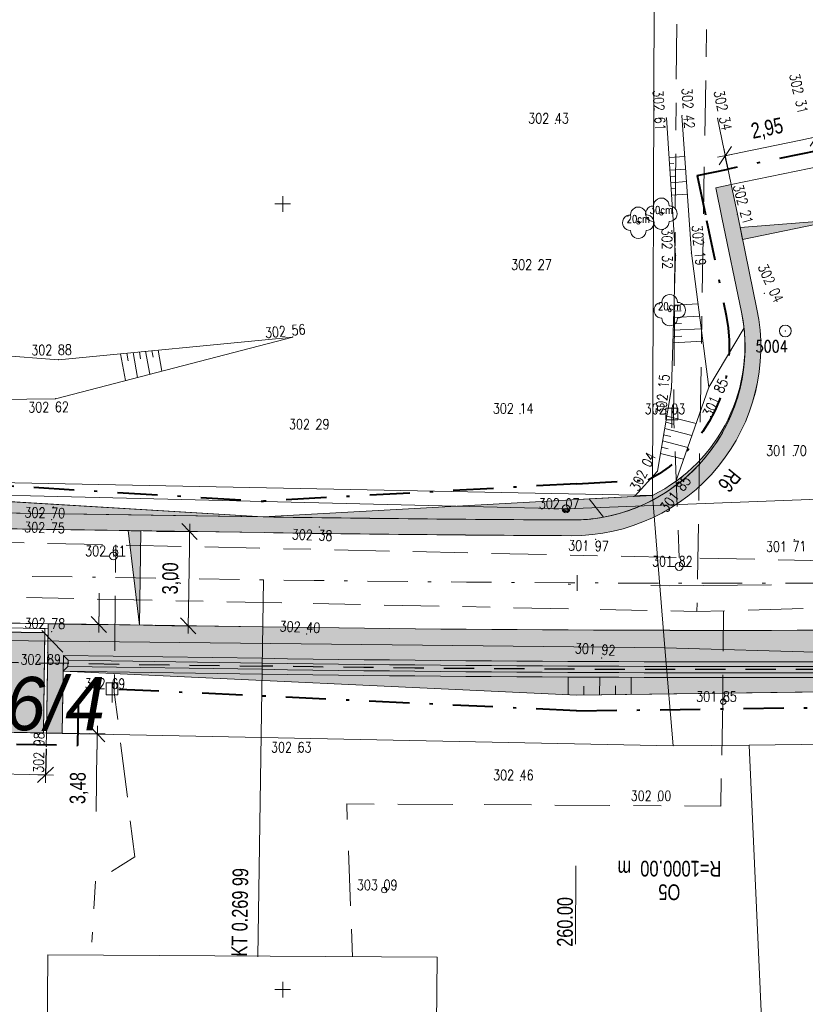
# Model space of a CAD drawing. Header units: metres. Extents: x -457068 to -456753, y -1111244 to -1111169.
# Tile 16 of 19: x -456858 to -456833, y -1111225 to -1111194. Entities that reach past the tile are written whole.
import ezdxf
from ezdxf.enums import TextEntityAlignment as Align

# ---------------------------------------------------------------- set-up
doc = ezdxf.new("R2010")
doc.units = ezdxf.units.M
doc.header["$MEASUREMENT"] = 0
for name, pattern in [('6.1622', [40, 3.5, -3, 7, -3, 3.5, 3.5, -3, 7, -3, 3.5]), ('6.2322', [40, 3.5, -3, 7, -4, 6, -3, 7, -3, 3.5]), ('DGN Style 2', [6.398437, 3.839062, -2.559375]), ('DGN Style 4', [10.243898, 5.11875, -2.559375, 0.006398, -2.559375])]:
    doc.linetypes.add(name, pattern=pattern)
doc.layers.get('0').update_dxf_attribs({"lineweight": 13})
for name, color, linetype, lineweight in [('BARVY_KOMUNIKACE', 254, 'Continuous', 0), ('BARVY_KRAJNICE', 101, 'Continuous', 0), ('BARVY_NASYP', 71, 'Continuous', 0), ('BARVY_OPRAVA_DLAZBA', 51, 'Continuous', 0), ('BARVY_VSAK', 9, 'Continuous', 0), ('BARVY_ZAREZ', 31, 'Continuous', 0), ('GEODETICKE_BODY', 2, 'Continuous', 13), ('geom_popis_oblouku', 1, 'DGN Style 2', 0), ('Hranice parcel', 9, 'Continuous', 13), ('HRANICE STAVENISTE', 136, 'DGN Style 4', 40), ('HRANY NAVRH', 1, 'Continuous', 13), ('HRANY_NASYP', 96, 'Continuous', 13), ('HRANY_ZAREZ', 30, 'Continuous', 13), ('HRANY_ZELEN', 96, 'Continuous', 13), ('IS_CEZ_NN_NADZ', 1, 'Continuous', 0), ('IS_SMVAK_KANAL_SPL_TRASA', 32, '6.2322', 0), ('IS_SMVAK_VODA_TRASA', 5, '6.1622', 0), ('KOMUNIKACE', 7, 'Continuous', 13), ('KOMUNIKACE_CHODNIK', 7, 'Continuous', 13), ('KOTY', 1, 'Continuous', 13), ('KRAJNICE', 1, 'Continuous', 13), ('KULTURA', 3, 'Continuous', 13), ('ODV_ZLAB', 1, 'Continuous', 30), ('OSA', 1, 'DGN Style 4', 13), ('Parcelní čísla', 9, 'Continuous', 13), ('POLOMERY', 1, 'Continuous', 13), ('POPIS OBLOUKU', 1, 'Continuous', 13), ('PRIPOJKY ZLABU', 1, 'DGN Style 2', 30), ('SIT', 5, 'Continuous', 13), ('SITE_ELEKTRIKA', 7, 'Continuous', 13), ('SITE_KANALIZACE', 7, 'Continuous', 13), ('SITE_VODOVOD', 7, 'Continuous', 13), ('SKLONOVNIK', 1, 'Continuous', 0), ('SKRYTE_BODY', 7, 'Continuous', 0), ('SRAFY', 7, 'Continuous', 0), ('SRAFY ZAREZ', 30, 'Continuous', 13), ('STANIČENÍ', 1, 'Continuous', 13), ('TEREN', 7, 'Continuous', 13), ('TEXTY_KULTURA', 3, 'Continuous', 13), ('VSAKOVACI_RYHA_POTRUBI', 32, 'DGN Style 2', 30), ('VYSKY', 34, 'Continuous', 0)]:
    doc.layers.add(name, color=color, linetype=linetype, lineweight=lineweight)
doc.styles.add('ARIAL', font='arial.ttf')
doc.styles.add('ROMANS', font='romans.shx')
doc.styles.add('Style-Arial', font='arial.ttf')
doc.styles.add('Style-cs_Italics', font='cs_Italics.shx')
doc.styles.add('Style-Times New Roman', font='times.ttf')
doc.dimstyles.new('1 500', dxfattribs={"dimtxt": 1, "dimasz": 1, "dimexe": 0, "dimexo": 1, "dimgap": 0.5, "dimtad": 1, "dimzin": 0, "dimtxsty": 'Style-Times New Roman', "dimblk": 'KONCOVA ZNACKA KOTY_1.0', "dimcen": 0, "dimazin": 3, "dimtfac": 1, "dimtdec": 0, "dimtofl": 0, "dimtmove": 0, "dimatfit": 1, "dimldrblk": 'KONCOVA ZNACKA KOTY_1.0', "dimfxl": 0, "dimtolj": 1, "dimtzin": 0, "dimarcsym": 0})

# ---------------------------------------------------------------- blocks, each defined once
blk = doc.blocks.new('SIT')
at = {"color": 0, "linetype": 'ByBlock', "lineweight": -2}
for p, q in [((-1, 0), (1, 0)), ((0, 1), (0, -1))]:
    blk.add_line(p, q, dxfattribs=at)
blk = doc.blocks.new('SAV')
at = {"color": 0, "linetype": 'ByBlock', "lineweight": -2}
for p, q in [((-0.75, 0.75), (-0.75, -0.75)), ((-0.75, 0.75), (0.75, 0.75)), ((0, 0.75), (0, -1.75)), ((0.75, 0.75), (0.75, -0.75)), ((-0.75, -0.75), (0.75, -0.75))]:
    blk.add_line(p, q, dxfattribs=at)
blk = doc.blocks.new('SOUP_V')
at = {"color": 0, "linetype": 'ByBlock', "lineweight": -2}
for p, q in [((-0.5, 0), (-1.5, 0)), ((0.5, 0), (1.5, 0))]:
    blk.add_line(p, q, dxfattribs=at)
blk.add_circle((0, 0), 0.5, dxfattribs=at)
blk.add_point((0, 0), dxfattribs=at)
blk = doc.blocks.new('SAK_PRIP')
at = {"color": 0, "linetype": 'ByBlock', "lineweight": -2}
blk.add_circle((0, 0), 0.35, dxfattribs=at)
blk = doc.blocks.new('STROM_LI')
at = {"color": 0, "linetype": 'ByBlock', "lineweight": -2}
blk.add_circle((0, 0), 0.2, dxfattribs=at)
for centre, start, end in [((0.000019, 1.000148), 359.995762, 180.004238), ((-1, 0.000074), 89.998883, 270.001117), ((-1, 0.000074), 359.995762, 0.004238), ((1.000039, 0.000074), 179.995762, 180.004238), ((1.000039, 0.000074), 269.998883, 90.001117), ((0.000019, -1), 179.995762, 0.004238)]:
    blk.add_arc(centre, 1, start, end, dxfattribs=at)
blk = doc.blocks.new('PB')
at = {"color": 0, "linetype": 'ByBlock', "lineweight": -2}
blk.add_circle((0, 0), 0.75, dxfattribs=at)
blk.add_point((0, 0), dxfattribs=at)
blk = doc.blocks.new('SLOUPB')
at = {"color": 0, "linetype": 'ByBlock', "lineweight": -2}
blk.add_line((-0.5, 0), (0.5, 0), dxfattribs=at)
blk.add_circle((0, 0), 0.5, dxfattribs=at)
for radius in [0.35, 0.2]:
    blk.add_arc((0, 0), radius, 180, 0, dxfattribs=at)
blk = doc.blocks.new('KONCOVA ZNACKA KOTY_1.0')
blk.add_line((0, 0), (-1, 0))
at = {"layer": 'KOTY'}
for p, q in [((-0.5, -0.5), (0.5, 0.5)), ((-0.5, 0), (0.5, 0)), ((0, -0.5), (0, 0.5))]:
    blk.add_line(p, q, dxfattribs=at)
blk = doc.blocks.new('*D26')
at = {"layer": 'Defpoints', "color": 0, "linetype": 'Continuous', "lineweight": 0}
for p in [(-456833.026, -1111197.869), (-456832.838, -1111198.786), (-456835.73, -1111199.381)]:
    blk.add_point(p, dxfattribs=at)
at = {"layer": 'KOTY', "color": 0, "linetype": 'ByBlock', "lineweight": -2}
for p, q in [((-456832.938, -1111198.296), (-456833.026, -1111197.869)), ((-456835.831, -1111198.892), (-456835.919, -1111198.465))]:
    blk.add_line(p, q, dxfattribs=at)
at = {"layer": 'KOTY', "color": 0, "linetype": 'Continuous'}
blk.add_line((-456835.429, -1111198.364), (-456833.516, -1111197.97), dxfattribs=at)
at = {"layer": 'KOTY', "color": 0, "linetype": 'Continuous', "xscale": 0.5, "yscale": 0.5, "zscale": 0.5}
for p, rotation in [((-456833.026, -1111197.869), 11.6378687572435), ((-456835.919, -1111198.465), 191.6378687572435)]:
    blk.add_blockref('KONCOVA ZNACKA KOTY_1.0', p, dxfattribs=dict(at, rotation=rotation))
at = {"layer": 'KOTY', "color": 7, "linetype": 'Continuous', "insert": (-456834.584, -1111197.628), "char_height": 0.5, "attachment_point": 5, "rotation": 11.6379, "style": 'ARIAL'}
blk.add_mtext('\\A1;\\H1x;\\W0.75;2,95', dxfattribs=at)
blk = doc.blocks.new('*D28')
at = {"layer": 'Defpoints', "color": 0, "linetype": 'Continuous', "lineweight": 0}
for p in [(-456854.512, -1111210.402), (-456852.963, -1111210.425), (-456854.557, -1111213.402)]:
    blk.add_point(p, dxfattribs=at)
at = {"layer": 'KOTY', "color": 0, "linetype": 'ByBlock', "lineweight": -2}
for p, q in [((-456854.012, -1111210.41), (-456852.963, -1111210.425)), ((-456854.057, -1111213.409), (-456853.007, -1111213.425))]:
    blk.add_line(p, q, dxfattribs=at)
at = {"layer": 'KOTY', "color": 0, "linetype": 'Continuous'}
blk.add_line((-456853, -1111212.925), (-456852.97, -1111210.925), dxfattribs=at)
at = {"layer": 'KOTY', "color": 0, "linetype": 'Continuous', "xscale": 0.5, "yscale": 0.5, "zscale": 0.5}
for p, rotation in [((-456852.963, -1111210.425), 89.14704963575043), ((-456853.007, -1111213.425), 269.1470496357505)]:
    blk.add_blockref('KONCOVA ZNACKA KOTY_1.0', p, dxfattribs=dict(at, rotation=rotation))
at = {"layer": 'KOTY', "color": 7, "linetype": 'Continuous', "insert": (-456853.535, -1111211.917), "char_height": 0.5, "attachment_point": 5, "rotation": 89.147, "style": 'ARIAL'}
blk.add_mtext('\\A1;\\H1x;\\W0.75;3,00', dxfattribs=at)
blk = doc.blocks.new('*D30')
at = {"layer": 'Defpoints', "color": 0, "linetype": 'Continuous', "lineweight": 0}
for p in [(-456864.465, -1111216.693), (-456857.516, -1111216.837), (-456857.543, -1111218.171)]:
    blk.add_point(p, dxfattribs=at)
at = {"layer": 'KOTY', "color": 0, "linetype": 'ByBlock', "lineweight": -2}
for p, q in [((-456864.475, -1111217.193), (-456864.492, -1111218.027)), ((-456857.526, -1111217.337), (-456857.543, -1111218.171))]:
    blk.add_line(p, q, dxfattribs=at)
at = {"layer": 'KOTY', "color": 0, "linetype": 'Continuous'}
blk.add_line((-456863.992, -1111218.037), (-456858.043, -1111218.161), dxfattribs=at)
at = {"layer": 'KOTY', "color": 0, "linetype": 'Continuous', "xscale": 0.5, "yscale": 0.5, "zscale": 0.5}
for p, rotation in [((-456864.492, -1111218.027), 178.8124703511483), ((-456857.543, -1111218.171), 358.8124703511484)]:
    blk.add_blockref('KONCOVA ZNACKA KOTY_1.0', p, dxfattribs=dict(at, rotation=rotation))
at = {"layer": 'KOTY', "color": 7, "linetype": 'Continuous', "insert": (-456861.006, -1111217.549), "char_height": 0.5, "attachment_point": 5, "rotation": 358.8125, "style": 'ARIAL'}
blk.add_mtext('\\A1;\\H1x;\\W0.75;6,95', dxfattribs=at)
blk = doc.blocks.new('*D32')
at = {"layer": 'Defpoints', "color": 0, "linetype": 'Continuous', "lineweight": 0}
for p in [(-456857.464, -1111213.359), (-456855.85, -1111213.383), (-456857.516, -1111216.837)]:
    blk.add_point(p, dxfattribs=at)
at = {"layer": 'KOTY', "color": 0, "linetype": 'Continuous'}
for p, q in [((-456855.842, -1111212.883), (-456855.835, -1111212.383)), ((-456855.909, -1111217.361), (-456855.938, -1111219.335))]:
    blk.add_line(p, q, dxfattribs=at)
at = {"layer": 'KOTY', "color": 0, "linetype": 'ByBlock', "lineweight": -2}
for p, q in [((-456856.964, -1111213.366), (-456855.85, -1111213.383)), ((-456857.016, -1111216.844), (-456855.901, -1111216.861))]:
    blk.add_line(p, q, dxfattribs=at)
at = {"layer": 'KOTY', "color": 0, "linetype": 'Continuous', "xscale": 0.5, "yscale": 0.5, "zscale": 0.5}
for p, rotation in [((-456855.85, -1111213.383), 269.147049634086), ((-456855.901, -1111216.861), 89.14704963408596)]:
    blk.add_blockref('KONCOVA ZNACKA KOTY_1.0', p, dxfattribs=dict(at, rotation=rotation))
at = {"layer": 'KOTY', "color": 7, "linetype": 'Continuous', "insert": (-456856.478, -1111218.59), "char_height": 0.5, "attachment_point": 5, "rotation": 89.147, "style": 'ARIAL'}
blk.add_mtext('\\A1;\\H1x;\\W0.75;3,48', dxfattribs=at)

msp = doc.modelspace()

# ---------------------------------------------------------------- hatches: boundary and pattern name
at = {"layer": 'BARVY_KRAJNICE', "ltscale": 0.25, "extrusion": (0, 0, -1)}
msp.add_hatch(color=256, dxfattribs=at).paths.add_polyline_path([(456935.554, -1111208.696, 0.293892), (456937.807, -1111207.198), (456938.19, -1111207.19), (456938.395, -1111207.186), (456938.151, -1111207.632, -0.270469), (456935.562, -1111209.196), (456935.562, -1111209.196), (456850.594, -1111210.461, -0.002447), (456840.82, -1111210.558, -0.4766), (456834.913, -1111203.348), (456835.535, -1111200.327), (456835.73, -1111199.381), (456836.219, -1111199.482), (456836.025, -1111200.428), (456835.402, -1111203.449, 0.000002), (456835.402, -1111203.449, 0.476598), (456840.817, -1111210.058, 0.002447), (456850.586, -1111209.961), (456850.618, -1111209.96)])
at = {"layer": 'BARVY_KRAJNICE', "ltscale": 0.25}
for points in [[(-456838.24, -1111209.28), (-456840.615, -1111209.402), (-456850.618, -1111209.96), (-456850.586, -1111209.961, 0.002447), (-456840.817, -1111210.058, 0.476598), (-456835.403, -1111203.449, -0.340292)], [(-456838.24, -1111209.28), (-456840.615, -1111209.402), (-456850.618, -1111209.96), (-456850.586, -1111209.961, 0.002447), (-456840.817, -1111210.058, 0.476598), (-456835.403, -1111203.449, -0.340292)], [(-456839.795, -1111209.968, 0.420452), (-456835.403, -1111203.449, -0.340292), (-456838.24, -1111209.28), (-456840.249, -1111209.384)], [(-456850.586, -1111209.961, 0.002447), (-456840.817, -1111210.058, 0.046773), (-456839.795, -1111209.968), (-456840.249, -1111209.384), (-456840.615, -1111209.402), (-456850.618, -1111209.96)], [(-456850.653, -1111214.46, 0.006468), (-456824.719, -1111214.511), (-456819.406, -1111214.452, 0.011999), (-456817.02, -1111214.369), (-456815.133, -1111214.258), (-456814.39, -1111213.897, -0.236738), (-456808.346, -1111216.846), (-456808.325, -1111216.874), (-456807.702, -1111216.866), (-456807.948, -1111216.543, 0.236738), (-456814.395, -1111213.397), (-456824.73, -1111213.511, -0.006468), (-456850.638, -1111213.46), (-456857.464, -1111213.359), (-456857.466, -1111213.509), (-456857.516, -1111216.837), (-456857.016, -1111216.847), (-456856.986, -1111214.866), (-456856.979, -1111214.366)]]:
    msp.add_hatch(color=256, dxfattribs=at).paths.add_polyline_path(points)
at = {"layer": 'BARVY_NASYP', "ltscale": 0.25}
msp.add_hatch(color=256, dxfattribs=at).paths.add_polyline_path([(-456937.807, -1111207.198, 0.293892), (-456935.554, -1111208.696), (-456850.618, -1111209.96), (-456860.59, -1111209.358), (-456880.586, -1111208.995), (-456887.587, -1111208.973), (-456900.583, -1111208.602), (-456935.548, -1111208.297, -0.225627)])
at = {"layer": 'BARVY_OPRAVA_DLAZBA', "ltscale": 0.25}
msp.add_hatch(color=256, dxfattribs=at).paths.add_polyline_path([(-456857.616, -1111216.835), (-456864.365, -1111216.695), (-456864.318, -1111213.542), (-456857.568, -1111213.642)])
at = {"layer": 'BARVY_VSAK', "ltscale": 0.25}
msp.add_hatch(color=256, dxfattribs=at).paths.add_polyline_path([(-456856.986, -1111214.866), (-456856.979, -1111214.366), (-456856.831, -1111214.518), (-456856.834, -1111214.718)])
at = {"layer": 'BARVY_VSAK', "ltscale": 0.25, "extrusion": (0, 0, -1)}
for points in [[(456817.02, -1111214.369, 0.011999), (456819.406, -1111214.452), (456824.719, -1111214.511, 0.006468), (456850.653, -1111214.46), (456856.979, -1111214.366), (456856.831, -1111214.518), (456850.655, -1111214.61, -0.006468), (456824.718, -1111214.661), (456819.404, -1111214.602, -0.011999), (456817.011, -1111214.519), (456815.274, -1111214.416), (456815.133, -1111214.258)], [(456817.011, -1111214.519, 0.011999), (456819.404, -1111214.602), (456824.718, -1111214.661, 0.006468), (456850.655, -1111214.61), (456856.831, -1111214.518), (456856.834, -1111214.718), (456850.658, -1111214.81, -0.006468), (456824.715, -1111214.861), (456819.402, -1111214.802, -0.011999), (456816.999, -1111214.718), (456815.262, -1111214.616), (456815.274, -1111214.416)], [(456816.999, -1111214.718, 0.011999), (456819.402, -1111214.802), (456824.715, -1111214.861, 0.006468), (456850.658, -1111214.81), (456856.834, -1111214.718), (456856.986, -1111214.866), (456850.661, -1111214.96, -0.006468), (456824.714, -1111215.011), (456819.4, -1111214.952, -0.011999), (456816.99, -1111214.868), (456815.103, -1111214.757), (456815.262, -1111214.616)]]:
    msp.add_hatch(color=256, dxfattribs=at).paths.add_polyline_path(points)
at = {"layer": 'BARVY_ZAREZ', "ltscale": 0.25, "extrusion": (0, 0, -1)}
msp.add_hatch(color=256, dxfattribs=at).paths.add_polyline_path([(456816.99, -1111214.868, 0.011999), (456819.4, -1111214.952), (456824.714, -1111215.011, 0.006468), (456850.661, -1111214.96), (456856.986, -1111214.866), (456840.645, -1111215.63), (456820.591, -1111215.356), (456815.103, -1111214.757)])
at = {"layer": 'SKLONOVNIK', "ltscale": 0.25}
for points in [[(-456835.37, -1111201.13), (-456835.447, -1111200.753), (-456832.334, -1111200.505)], [(-456854.921, -1111210.397), (-456854.557, -1111213.402), (-456854.512, -1111210.402, 0.001009)]]:
    msp.add_hatch(color=256, dxfattribs=at).paths.add_polyline_path(points)

# ---------------------------------------------------------------- linework, layer by layer
at = {"layer": 'BARVY_KOMUNIKACE', "ltscale": 0.25, "flags": 128}
for points in [[(-456806.365, -1111210.309), (-456818.051, -1111210.437, -0.352814), (-456832.838, -1111198.786), (-456835.73, -1111199.381), (-456835.535, -1111200.327), (-456834.913, -1111203.348, -0.4766), (-456840.82, -1111210.558, -0.002447), (-456850.594, -1111210.461), (-456935.562, -1111209.196, -0.000003), (-456935.562, -1111209.196), (-456947.237, -1111209.022, -0.000003), (-456947.237, -1111209.022), (-456954.943, -1111208.907)], [(-456961.359, -1111211.812), (-456953.33, -1111211.931), (-456946.166, -1111212.038), (-456927.02, -1111212.323), (-456923.236, -1111212.38), (-456889.695, -1111212.879), (-456885.163, -1111212.946), (-456885.085, -1111212.948), (-456873.804, -1111213.115), (-456873.804, -1111213.115), (-456868.114, -1111213.2), (-456857.464, -1111213.359), (-456850.638, -1111213.46, 0.006468), (-456824.73, -1111213.511), (-456814.395, -1111213.397), (-456806.365, -1111213.309)]]:
    msp.add_lwpolyline(points, format="xyb", dxfattribs=at)
at = {"layer": 'BARVY_KRAJNICE', "ltscale": 0.25, "flags": 128}
for points in [[(-456935.554, -1111208.696, -0.293892), (-456937.807, -1111207.198), (-456938.19, -1111207.19), (-456938.395, -1111207.186), (-456938.151, -1111207.632, 0.270469), (-456935.562, -1111209.196), (-456935.562, -1111209.196), (-456850.594, -1111210.461, 0.002447), (-456840.82, -1111210.558, 0.4766), (-456834.913, -1111203.348), (-456835.535, -1111200.327), (-456835.73, -1111199.381), (-456836.219, -1111199.482), (-456836.025, -1111200.428), (-456835.403, -1111203.449, -0.000002), (-456835.403, -1111203.449, -0.476598), (-456840.817, -1111210.058, -0.002447), (-456850.586, -1111209.961), (-456850.618, -1111209.96)], [(-456838.24, -1111209.28), (-456840.615, -1111209.402), (-456850.618, -1111209.96), (-456850.586, -1111209.961, 0.002447), (-456840.817, -1111210.058, 0.476598), (-456835.403, -1111203.449, -0.340292)], [(-456838.24, -1111209.28), (-456840.615, -1111209.402), (-456850.618, -1111209.96), (-456850.586, -1111209.961, 0.002447), (-456840.817, -1111210.058, 0.476598), (-456835.403, -1111203.449, -0.340292)], [(-456839.795, -1111209.968, 0.420452), (-456835.403, -1111203.449, -0.340292), (-456838.24, -1111209.28), (-456840.249, -1111209.384)], [(-456850.586, -1111209.961, 0.002447), (-456840.817, -1111210.058, 0.046773), (-456839.795, -1111209.968), (-456840.249, -1111209.384), (-456840.615, -1111209.402), (-456850.618, -1111209.96)], [(-456850.653, -1111214.46, 0.006468), (-456824.719, -1111214.511), (-456819.406, -1111214.452, 0.011999), (-456817.02, -1111214.369), (-456815.133, -1111214.258), (-456814.39, -1111213.897, -0.236738), (-456808.346, -1111216.846), (-456808.325, -1111216.874), (-456807.702, -1111216.866), (-456807.948, -1111216.543, 0.236738), (-456814.395, -1111213.397), (-456824.73, -1111213.511, -0.006468), (-456850.638, -1111213.46), (-456857.464, -1111213.359), (-456857.466, -1111213.509), (-456857.516, -1111216.837), (-456857.016, -1111216.847), (-456856.986, -1111214.866), (-456856.979, -1111214.366)]]:
    msp.add_lwpolyline(points, format="xyb", close=True, dxfattribs=at)
at = {"layer": 'BARVY_NASYP', "ltscale": 0.25, "flags": 128}
msp.add_lwpolyline([(-456937.807, -1111207.198, 0.293892), (-456935.554, -1111208.696), (-456850.618, -1111209.96), (-456860.59, -1111209.358), (-456880.586, -1111208.995), (-456887.587, -1111208.973), (-456900.583, -1111208.602), (-456935.548, -1111208.297, -0.225627)], format="xyb", close=True, dxfattribs=at)
at = {"layer": 'BARVY_OPRAVA_DLAZBA', "ltscale": 0.25, "flags": 128}
msp.add_lwpolyline([(-456857.616, -1111216.835), (-456857.568, -1111213.642), (-456864.318, -1111213.542), (-456864.365, -1111216.695)], close=True, dxfattribs=at)
at = {"layer": 'BARVY_VSAK', "ltscale": 0.25, "flags": 128}
msp.add_lwpolyline([(-456856.834, -1111214.718), (-456856.831, -1111214.518), (-456856.979, -1111214.366), (-456856.986, -1111214.866)], close=True, dxfattribs=at)
for points in [[(-456817.02, -1111214.369, -0.011999), (-456819.406, -1111214.452), (-456824.719, -1111214.511, -0.006468), (-456850.653, -1111214.46), (-456856.979, -1111214.366), (-456856.831, -1111214.518), (-456850.655, -1111214.61, 0.006468), (-456824.718, -1111214.661), (-456819.404, -1111214.602, 0.011999), (-456817.011, -1111214.519), (-456815.274, -1111214.416), (-456815.133, -1111214.258)], [(-456817.011, -1111214.519, -0.011999), (-456819.404, -1111214.602), (-456824.718, -1111214.661, -0.006468), (-456850.655, -1111214.61), (-456856.831, -1111214.518), (-456856.834, -1111214.718), (-456850.658, -1111214.81, 0.006468), (-456824.715, -1111214.861), (-456819.402, -1111214.802, 0.011999), (-456816.999, -1111214.718), (-456815.262, -1111214.616), (-456815.274, -1111214.416)], [(-456816.999, -1111214.718, -0.011999), (-456819.402, -1111214.802), (-456824.715, -1111214.861, -0.006468), (-456850.658, -1111214.81), (-456856.834, -1111214.718), (-456856.986, -1111214.866), (-456850.661, -1111214.96, 0.006468), (-456824.714, -1111215.011), (-456819.4, -1111214.952, 0.011999), (-456816.99, -1111214.868), (-456815.103, -1111214.757), (-456815.262, -1111214.616)]]:
    msp.add_lwpolyline(points, format="xyb", close=True, dxfattribs=at)
at = {"layer": 'BARVY_ZAREZ', "ltscale": 0.25, "flags": 128}
msp.add_lwpolyline([(-456816.99, -1111214.868, -0.011999), (-456819.4, -1111214.952), (-456824.714, -1111215.011, -0.006468), (-456850.661, -1111214.96), (-456856.986, -1111214.866), (-456840.645, -1111215.63), (-456820.591, -1111215.356), (-456815.103, -1111214.757)], format="xyb", close=True, dxfattribs=at)
at = {"layer": 'geom_popis_oblouku', "flags": 128}
msp.add_lwpolyline([(-456834.448, -1111212.118), (-456837.682, -1111212.153), (-456840.915, -1111212.105)], dxfattribs=at)
at = {"layer": 'Hranice parcel', "ltscale": 0.25}
for p, q in [((-456838.24, -1111209.28), (-456838.13, -1111179.28)), ((-456888.24, -1111208.28), (-456838.24, -1111209.28)), ((-456837.84, -1111214.13), (-456838.24, -1111209.28)), ((-457066.365, -1111211.57), (-456837.84, -1111214.13)), ((-456837.58, -1111217.25), (-456837.84, -1111214.13)), ((-456837.84, -1111214.13), (-456806.365, -1111215.035)), ((-456877.62, -1111216.42), (-456837.58, -1111217.25)), ((-456806.365, -1111216.848), (-456835.16, -1111217.22)), ((-456835.16, -1111217.22), (-456837.58, -1111217.25)), ((-456835.16, -1111217.22), (-456834.041, -1111242.314))]:
    msp.add_line(p, q, dxfattribs=at)
at = {"layer": 'Hranice parcel', "ltscale": 0.25, "flags": 128}
msp.add_lwpolyline([(-456857.47, -1111223.9), (-456845.09, -1111223.97), (-456845.18, -1111233.62), (-456857.55, -1111233.49), (-456857.47, -1111223.9)], dxfattribs=at)
at = {"layer": 'HRANICE STAVENISTE', "ltscale": 0.25}
for p, q in [((-456832.938, -1111198.296), (-456835.831, -1111198.892)), ((-456836.81, -1111199.093), (-456835.831, -1111198.892)), ((-456836.81, -1111199.093), (-456836.514, -1111200.529)), ((-456836.514, -1111200.529), (-456835.892, -1111203.55)), ((-456840.641, -1111208.903), (-456838.372, -1111208.786)), ((-456860.57, -1111208.858), (-456850.616, -1111209.459)), ((-456840.643, -1111208.903), (-456850.616, -1111209.459)), ((-456856.522, -1111217.229), (-456856.494, -1111215.39)), ((-456840.654, -1111216.131), (-456856.494, -1111215.39)), ((-456840.654, -1111216.131), (-456820.584, -1111215.856)), ((-456890.379, -1111216.594), (-456856.522, -1111217.229))]:
    msp.add_line(p, q, dxfattribs=at)
at = {"layer": 'HRANICE STAVENISTE', "ltscale": 0.25, "extrusion": (0, 0, -1)}
msp.add_arc((456840.609, -1111204.521), 4.816, 168.3621, 242.3257, dxfattribs=at)
at = {"layer": 'HRANY NAVRH', "ltscale": 0.25}
for p, q in [((-456832.838, -1111198.786), (-456835.73, -1111199.381)), ((-456835.73, -1111199.381), (-456835.535, -1111200.327)), ((-456835.535, -1111200.327), (-456834.913, -1111203.348)), ((-457051.971, -1111207.463), (-456850.594, -1111210.461)), ((-457046.628, -1111210.542), (-456850.638, -1111213.46)), ((-456868.116, -1111213.35), (-456857.466, -1111213.509)), ((-456857.616, -1111216.835), (-456857.566, -1111213.507)), ((-456857.516, -1111216.837), (-456857.464, -1111213.359)), ((-456864.465, -1111216.693), (-456857.516, -1111216.837))]:
    msp.add_line(p, q, dxfattribs=at)
msp.add_arc((-456840.789, -1111204.558), 6, 269.7079, 11.6379, dxfattribs=at)
at = {"layer": 'HRANY NAVRH', "ltscale": 0.25, "extrusion": (0, 0, -1)}
for radius, start in [(998.5, 270.292088), (1001.5, 269.370706)]:
    msp.add_arc((456835.73, -1110212.071), radius, start, 270.85295, dxfattribs=at)
at = {"layer": 'HRANY_NASYP', "ltscale": 0.25}
msp.add_line((-456860.59, -1111209.358), (-456850.618, -1111209.96), dxfattribs=at)
at = {"layer": 'HRANY_ZAREZ', "ltscale": 0.25}
for q in [(-456856.986, -1111214.866), (-456820.591, -1111215.356)]:
    msp.add_line((-456840.645, -1111215.63), q, dxfattribs=at)
at = {"layer": 'HRANY_ZELEN', "ltscale": 0.25}
for q in [(-456850.618, -1111209.96), (-456838.24, -1111209.28)]:
    msp.add_line((-456840.615, -1111209.402), q, dxfattribs=at)
at = {"layer": 'HRANY_ZELEN', "ltscale": 0.25, "extrusion": (0, 0, -1)}
msp.add_arc((456840.609, -1111204.521), 5.316, 168.3621, 243.5346, dxfattribs=at)
at = {"layer": 'IS_CEZ_NN_NADZ', "ltscale": 0.25}
msp.add_line((-456840.988, -1111209.702), (-456806.365, -1111208.387), dxfattribs=at)
msp.add_lwpolyline([(-456840.988, -1111209.702), (-456875.943, -1111208.85)], dxfattribs=at)
at = {"layer": 'IS_SMVAK_KANAL_SPL_TRASA', "ltscale": 0.25}
for p, q in [((-456836.365, -1111185.321), (-456836.82, -1111212.97)), ((-456880.77, -1111212.06), (-456836.82, -1111212.97)), ((-456836.82, -1111212.97), (-456806.365, -1111212.097)), ((-456836, -1111215.86), (-456835.976, -1111212.947))]:
    msp.add_line(p, q, dxfattribs=at)
msp.add_lwpolyline([(-456847.78, -1111223.956), (-456847.964, -1111219.091), (-456836.062, -1111219.162), (-456836, -1111215.86)], dxfattribs=at)
at = {"layer": 'IS_SMVAK_VODA_TRASA', "ltscale": 0.25}
for p, q in [((-456837.563, -1111206.777), (-456837.281, -1111170.564)), ((-456837.385, -1111211.253), (-456837.563, -1111206.777)), ((-456855.313, -1111210.851), (-456855.358, -1111215.534))]:
    msp.add_line(p, q, dxfattribs=at)
for points in [[(-456806.365, -1111210.621), (-456810.003, -1111210.81), (-456830.86, -1111211.4), (-456864.25, -1111210.65), (-456879.08, -1111210.05)], [(-456855.358, -1111215.534), (-456854.707, -1111220.778), (-456855.96, -1111221.555), (-456856.068, -1111223.498)]]:
    msp.add_lwpolyline(points, dxfattribs=at)
at = {"layer": 'KOMUNIKACE', "ltscale": 0.25}
for p, q in [((-456836.164, -1111197.273), (-456835.73, -1111199.381)), ((-456836.438, -1111205.829), (-456835.324, -1111203.946)), ((-456837.494, -1111208.829), (-456836.438, -1111205.829))]:
    msp.add_line(p, q, dxfattribs=at)
msp.add_point((-456833.755, -1111208.015), dxfattribs=at)
at = {"layer": 'KOMUNIKACE_CHODNIK', "ltscale": 0.25}
msp.add_line((-456857.516, -1111216.837), (-456857.523, -1111217.264), dxfattribs=at)
at = {"layer": 'KRAJNICE', "ltscale": 0.25}
for p, q in [((-456836.219, -1111199.482), (-456835.73, -1111199.381)), ((-456836.219, -1111199.482), (-456836.025, -1111200.428)), ((-456836.025, -1111200.428), (-456835.403, -1111203.449)), ((-456935.554, -1111208.696), (-456850.586, -1111209.961)), ((-456857.016, -1111216.847), (-456856.979, -1111214.366)), ((-456856.979, -1111214.366), (-456850.653, -1111214.46)), ((-456856.986, -1111214.866), (-456850.661, -1111214.96)), ((-456857.016, -1111216.847), (-456857.516, -1111216.837))]:
    msp.add_line(p, q, dxfattribs=at)
at = {"layer": 'KRAJNICE', "lineweight": 0, "ltscale": 0.25}
for p, q in [((-456856.831, -1111214.518), (-456856.979, -1111214.366)), ((-456856.834, -1111214.718), (-456856.986, -1111214.866)), ((-456856.834, -1111214.718), (-456856.831, -1111214.518)), ((-456856.834, -1111214.718), (-456850.658, -1111214.81)), ((-456856.831, -1111214.518), (-456850.655, -1111214.61))]:
    msp.add_line(p, q, dxfattribs=at)
at = {"layer": 'KRAJNICE', "ltscale": 0.25}
msp.add_arc((-456840.789, -1111204.558), 5.5, 269.7079, 11.6379, dxfattribs=at)
at = {"layer": 'KRAJNICE', "ltscale": 0.25, "extrusion": (0, 0, -1)}
for radius, start in [(998, 270.292088), (1002.5, 269.370706), (1003, 269.370706)]:
    msp.add_arc((456835.73, -1110212.071), radius, start, 270.85295, dxfattribs=at)
at = {"layer": 'KRAJNICE', "lineweight": 0, "ltscale": 0.25, "extrusion": (0, 0, -1)}
for radius in [1002.65, 1002.85]:
    msp.add_arc((456835.73, -1110212.071), radius, 269.370706, 270.85295, dxfattribs=at)
at = {"layer": 'ODV_ZLAB', "ltscale": 0.25}
msp.add_line((-456864.318, -1111213.542), (-456857.568, -1111213.642), dxfattribs=at)
at = {"layer": 'OSA', "ltscale": 0.25}
msp.add_line((-457057.406, -1111208.882), (-456850.616, -1111211.961), dxfattribs=at)
at = {"layer": 'OSA', "ltscale": 0.25, "extrusion": (0, 0, -1)}
msp.add_arc((456835.73, -1110212.071), 1000, 269.370706, 270.85295, dxfattribs=at)
at = {"layer": 'PRIPOJKY ZLABU', "ltscale": 0.25}
msp.add_line((-456857.667, -1111213.573), (-456856.65, -1111214.621), dxfattribs=at)
at = {"layer": 'SKLONOVNIK', "ltscale": 0.25, "flags": 128}
msp.add_lwpolyline([(-456835.37, -1111201.13), (-456832.334, -1111200.505), (-456835.447, -1111200.753)], close=True, dxfattribs=at)
msp.add_lwpolyline([(-456854.921, -1111210.397), (-456854.557, -1111213.402), (-456854.512, -1111210.402, 0.001009)], format="xyb", close=True, dxfattribs=at)
at = {"layer": 'SKRYTE_BODY', "ltscale": 0.25}
for p in [(-456837.297, -1111197.19), (-456837.793, -1111197.264), (-456836.164, -1111197.273), (-456835.535, -1111200.327), (-456837.501, -1111201.641), (-456836.997, -1111201.564), (-456836.997, -1111201.564), (-456834.673, -1111202.845), (-456834.673, -1111202.845), (-456849.683, -1111204.235), (-456849.683, -1111204.235), (-456857.13, -1111204.956), (-456837.631, -1111205.872), (-456836.438, -1111205.829), (-456836.438, -1111205.829), (-456857.229, -1111206.2), (-456857.229, -1111206.2), (-456838.078, -1111208.506), (-456838.078, -1111208.506), (-456837.545, -1111208.973), (-456857.3, -1111209.647), (-456857.3, -1111209.647), (-456840.988, -1111209.702), (-456857.351, -1111210.043), (-456848.836, -1111210.281), (-456840.048, -1111210.672), (-456840.048, -1111210.672), (-456840.048, -1111210.672), (-456833.728, -1111210.683), (-456857.352, -1111213.616), (-456857.352, -1111213.616), (-456849.241, -1111213.687), (-456857.473, -1111214.284), (-456857.473, -1111214.284), (-456839.854, -1111214.445), (-456857.523, -1111217.264)]:
    msp.add_point(p, dxfattribs=at)
at = {"layer": 'SRAFY', "ltscale": 0.25}
for p, q in [((-456837.709, -1111198.525), (-456837.208, -1111198.491)), ((-456837.696, -1111198.724), (-456837.552, -1111198.715)), ((-456837.682, -1111198.924), (-456837.18, -1111198.89)), ((-456837.669, -1111199.123), (-456837.525, -1111199.114)), ((-456837.656, -1111199.323), (-456837.153, -1111199.289)), ((-456837.642, -1111199.523), (-456837.499, -1111199.513)), ((-456837.629, -1111199.722), (-456837.126, -1111199.688)), ((-456837.549, -1111203.216), (-456836.785, -1111203.178)), ((-456837.556, -1111203.417), (-456837.319, -1111203.405)), ((-456837.568, -1111203.818), (-456837.313, -1111203.805)), ((-456837.562, -1111203.617), (-456836.733, -1111203.576)), ((-456837.574, -1111204.018), (-456836.681, -1111203.974)), ((-456837.586, -1111204.42), (-456836.629, -1111204.372)), ((-456837.58, -1111204.219), (-456837.307, -1111204.205)), ((-456855.159, -1111204.765), (-456855.007, -1111205.621)), ((-456854.96, -1111204.746), (-456854.916, -1111204.991)), ((-456854.76, -1111204.727), (-456854.619, -1111205.52)), ((-456854.56, -1111204.707), (-456854.52, -1111204.934)), ((-456854.361, -1111204.688), (-456854.231, -1111205.419)), ((-456854.161, -1111204.669), (-456854.124, -1111204.878)), ((-456853.961, -1111204.649), (-456853.842, -1111205.318)), ((-456837.814, -1111206.948), (-456837.566, -1111207.012)), ((-456837.78, -1111206.75), (-456836.847, -1111206.991)), ((-456837.847, -1111207.146), (-456836.981, -1111207.37)), ((-456837.914, -1111207.541), (-456837.114, -1111207.749)), ((-456837.881, -1111207.344), (-456837.652, -1111207.403)), ((-456837.948, -1111207.739), (-456837.738, -1111207.794)), ((-456837.981, -1111207.937), (-456837.247, -1111208.127))]:
    msp.add_line(p, q, dxfattribs=at)
at = {"layer": 'SRAFY ZAREZ', "ltscale": 0.25}
for p, q in [((-456840.917, -1111215.618), (-456840.915, -1111215.058)), ((-456839.917, -1111215.621), (-456839.915, -1111215.063)), ((-456838.917, -1111215.607), (-456838.915, -1111215.067)), ((-456840.417, -1111215.627), (-456840.416, -1111215.344)), ((-456839.417, -1111215.614), (-456839.416, -1111215.339))]:
    msp.add_line(p, q, dxfattribs=at)
at = {"layer": 'STANIČENÍ', "flags": 128}
for points in [[(-456850.616, -1111211.961), (-456850.795, -1111223.959)], [(-456840.629, -1111212.309), (-456840.627, -1111211.809)], [(-456840.684, -1111223.559), (-456840.672, -1111221.059)]]:
    msp.add_lwpolyline(points, dxfattribs=at)
at = {"layer": 'TEREN', "ltscale": 0.25}
for p, q in [((-456837.297, -1111197.19), (-456836.997, -1111201.564)), ((-456837.501, -1111201.641), (-456837.793, -1111197.264)), ((-456837.631, -1111205.872), (-456837.501, -1111201.641)), ((-456836.997, -1111201.564), (-456836.438, -1111205.829)), ((-456864.798, -1111204.398), (-456857.13, -1111204.956)), ((-456857.229, -1111206.2), (-456849.683, -1111204.235)), ((-456857.13, -1111204.956), (-456849.683, -1111204.235)), ((-456838.078, -1111208.506), (-456837.631, -1111205.872)), ((-456864.883, -1111206.309), (-456857.229, -1111206.2)), ((-456838.809, -1111209.309), (-456838.078, -1111208.506))]:
    msp.add_line(p, q, dxfattribs=at)
for p in [(-456841.323, -1111197.438), (-456841.867, -1111202.094), (-456842.454, -1111206.672), (-456848.93, -1111207.172), (-456849.509, -1111217.453), (-456842.442, -1111218.338), (-456838.064, -1111218.997)]:
    msp.add_point(p, dxfattribs=at)
at = {"layer": 'VSAKOVACI_RYHA_POTRUBI', "ltscale": 0.25}
msp.add_line((-457046.497, -1111211.795), (-456850.657, -1111214.71), dxfattribs=at)
at = {"layer": 'VSAKOVACI_RYHA_POTRUBI', "ltscale": 0.25, "extrusion": (0, 0, -1)}
msp.add_arc((456835.73, -1110212.071), 1002.75, 269.370706, 270.85295, dxfattribs=at)

# ---------------------------------------------------------------- block references
at = {"layer": 'GEODETICKE_BODY', "ltscale": 0.25, "xscale": 0.25, "yscale": 0.25, "zscale": 0.25}
msp.add_blockref('PB', (-456834.012, -1111204.041), dxfattribs=at)
at = {"layer": 'KULTURA', "ltscale": 0.25, "xscale": 0.25, "yscale": 0.25, "zscale": 0.25}
for p in [(-456837.953, -1111200.312), (-456838.687, -1111200.598), (-456837.687, -1111203.382)]:
    msp.add_blockref('STROM_LI', p, dxfattribs=at)
at = {"layer": 'SIT', "ltscale": 0.25, "xscale": 0.25, "yscale": 0.25, "zscale": 0.25}
for p in [(-456850, -1111200), (-456850, -1111225)]:
    msp.add_blockref('SIT', p, dxfattribs=at)
at = {"layer": 'SITE_ELEKTRIKA', "ltscale": 0.25, "xscale": 0.25, "yscale": 0.25, "zscale": 0.25}
msp.add_blockref('SLOUPB', (-456840.988, -1111209.702), dxfattribs=at)
at = {"layer": 'SITE_KANALIZACE', "ltscale": 0.25, "xscale": 0.25, "yscale": 0.25, "zscale": 0.25}
for p in [(-456835.98, -1111215.839), (-456846.769, -1111221.836)]:
    msp.add_blockref('SAK_PRIP', p, dxfattribs=at)
at = {"layer": 'SITE_VODOVOD', "ltscale": 0.25, "xscale": 0.25, "yscale": 0.25, "zscale": 0.25}
for name, p in [('SAV', (-456837.62, -1111206.685)), ('SOUP_V', (-456855.383, -1111211.205)), ('SOUP_V', (-456837.386, -1111211.535)), ('SAV', (-456855.43, -1111215.432))]:
    msp.add_blockref(name, p, dxfattribs=at)

# ---------------------------------------------------------------- texts
at = {"layer": 'GEODETICKE_BODY', "style": 'ROMANS', "width": 0.8}
msp.add_text('5004', height=0.375, dxfattribs=at).set_placement((-456834.444, -1111204.72), align=Align.CENTER)
at = {"layer": 'Parcelní čísla', "style": 'Style-cs_Italics'}
msp.add_text('2496/4', height=1.7, dxfattribs=at).set_placement((-456859.131, -1111216.75), align=Align.CENTER)
at = {"layer": 'POLOMERY', "linetype": 'Continuous', "style": 'Style-Arial', "width": 0.74}
msp.add_text('R6', height=0.5, rotation=230.6729, dxfattribs=at).set_placement((-456835.574, -1111208.55), align=Align.MIDDLE_LEFT)
at = {"layer": 'POPIS OBLOUKU', "insert": (-456837.701, -1111222.153), "char_height": 0.5, "attachment_point": 2, "rotation": 179.8882, "line_spacing_factor": 0.9, "style": 'Style-Arial'}
msp.add_mtext('\\H1x;\\W0.75;O5\\PR=1000.00  m', dxfattribs=at)
at = {"layer": 'STANIČENÍ', "insert": (-456851.128, -1111223.954), "char_height": 0.5, "attachment_point": 7, "rotation": 89.147, "line_spacing_factor": 0.72, "style": 'Style-Arial'}
msp.add_mtext('\\H1x;\\W0.74;KT 0.269 99', dxfattribs=at)
at = {"layer": 'STANIČENÍ', "lineweight": 0, "insert": (-456840.76, -1111222.059), "char_height": 0.5, "attachment_point": 9, "rotation": 89.7194, "line_spacing_factor": 1.8, "style": 'Style-Arial'}
msp.add_mtext('\\H1x;\\W0.74;260.00', dxfattribs=at)
at = {"layer": 'TEXTY_KULTURA', "style": 'ROMANS', "width": 0.8}
for s, p in [('30cm', (-456837.953, -1111200.312)), ('20cm', (-456838.687, -1111200.598)), ('20cm', (-456837.687, -1111203.382))]:
    msp.add_text(s, height=0.245, dxfattribs=at).set_placement(p, align=Align.CENTER)
at = {"layer": 'VYSKY', "style": 'ROMANS', "width": 0.8}
for s, rotation, p in [('302 31 ', 282.895, (-456833.721, -1111196.608)), ('302 61 ', 273.8167, (-456838.178, -1111197.122)), ('302 42 ', 273.9236, (-456837.256, -1111197.057)), ('302 34 ', 281.6379, (-456836.14, -1111197.142)), ('302 21 ', 285.2679, (-456835.483, -1111200.139)), ('302 32 ', 271.0284, (-456837.928, -1111201.519)), ('302 19 ', 275.6953, (-456836.911, -1111201.419)), ('302 04 ', 294.5691, (-456834.588, -1111202.67)), ('302 56 ', 5.53, (-456849.817, -1111204.198)), ('302 88 ', 0.684, (-456857.262, -1111204.808)), ('302 15 ', 84.3043, (-456837.743, -1111205.991)), ('301 85 ', 64.9995, (-456836.05, -1111206.155)), ('302 62 ', 0.8159, (-456857.358, -1111206.628)), ('302 04 ', 64.0408, (-456838.357, -1111208.508)), ('301 85 ', 52.3855, (-456837.324, -1111209.258)), ('302 70 ', 358.7543, (-456857.484, -1111209.993)), ('302 75 ', 358.4894, (-456857.492, -1111210.464)), ('302 38 ', 357.9257, (-456848.981, -1111210.701)), ('301 97 ', 358.6764, (-456840.187, -1111211.044)), ('301 71 ', 1.0482, (-456833.888, -1111211.061)), ('302 78 ', 359.0948, (-456857.48, -1111213.514)), ('302 40 ', 357.4409, (-456849.369, -1111213.631)), ('301 92 ', 356.9126, (-456839.978, -1111214.338)), ('302 89 ', 0.0738, (-456857.609, -1111214.659)), ('302 98 ', 89.0388, (-456857.594, -1111217.372))]:
    msp.add_text(s, height=0.325, rotation=rotation, dxfattribs=at).set_placement(p, align=Align.CENTER)
for s, p in [('302 43 ', (-456841.453, -1111197.438)), ('302 27 ', (-456841.997, -1111202.094)), ('302 14 ', (-456842.578, -1111206.672)), ('302 03 ', (-456837.75, -1111206.685)), ('302 29 ', (-456849.066, -1111207.172)), ('301 70 ', (-456833.885, -1111208.015)), ('302 07 ', (-456841.118, -1111209.702)), ('302 61 ', (-456855.55, -1111211.205)), ('301 82 ', (-456837.516, -1111211.535)), ('302 69 ', (-456855.566, -1111215.432)), ('301 85 ', (-456836.11, -1111215.839)), ('302 63 ', (-456849.639, -1111217.453)), ('302 46 ', (-456842.572, -1111218.338)), ('302 00 ', (-456838.194, -1111218.997)), ('303 09 ', (-456846.905, -1111221.836))]:
    msp.add_text(s, height=0.325, dxfattribs=at).set_placement(p, align=Align.CENTER)

# ---------------------------------------------------------------- dimensions: what is measured, and where the dimension line sits
at = {"layer": 'KOTY', "linetype": 'Continuous'}
for base, p1, p2, angle, picture, middle in [((-456833.026, -1111197.869), (-456835.73, -1111199.381), (-456832.838, -1111198.786), 11.6379, '*D26', (-456834.584, -1111197.628)), ((-456852.963, -1111210.425), (-456854.557, -1111213.402), (-456854.512, -1111210.402), 89.147, '*D28', (-456853.535, -1111211.917)), ((-456857.543, -1111218.171), (-456864.465, -1111216.693), (-456857.516, -1111216.837), 358.8125, '*D30', (-456861.006, -1111217.549))]:
    dim = msp.add_linear_dim(base=base, p1=p1, p2=p2, angle=angle, text='\\H1x;\\W0.75;<>', dimstyle='1 500', override={"dimscale": 0, "dimtxt": 0.5, "dimasz": 0.5, "dimexo": 0.5, "dimgap": 0.25, "dimtxsty": 'ARIAL', "dimclrt": 7, "dimtdec": 2, "dimlwd": 65535}, dxfattribs=at)
    dim.commit()
    dim.dimension.update_dxf_attribs({"geometry": picture, "text_midpoint": middle})
dim = msp.add_linear_dim(base=(-456855.85, -1111213.383), p1=(-456857.516, -1111216.837), p2=(-456857.464, -1111213.359), angle=89.147, text='\\H1x;\\W0.75;<>', dimstyle='1 500', override={"dimscale": 0, "dimtxt": 0.5, "dimasz": 0.5, "dimexo": 0.5, "dimgap": 0.25, "dimtxsty": 'ARIAL', "dimclrt": 7, "dimtdec": 2, "dimlwd": 65535}, dxfattribs=at)
dim.commit()
dim.dimension.update_dxf_attribs({"geometry": '*D32', "text_midpoint": (-456855.927, -1111218.598), "dimtype": 160})

doc.saveas('drawing.dxf')
